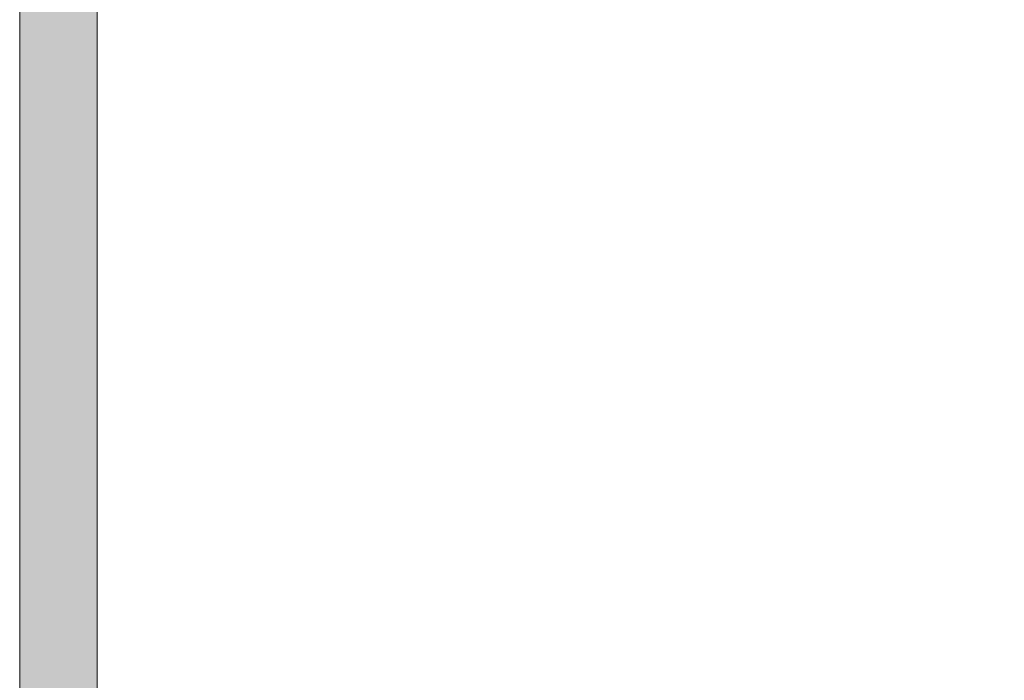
# Model space of a CAD drawing. Header units: metres. Extents: x 362935 to 596424, y 80601 to 172483.
# Tile 4 of 145: x 392203 to 394115, y 91840 to 93123. Entities that reach past the tile are written whole.
import ezdxf

# ---------------------------------------------------------------- set-up
doc = ezdxf.new("R2010")
doc.units = ezdxf.units.M
doc.layers.add('WALL 100', color=8, linetype='Continuous', lineweight=5)
doc.layers.add('WALLS', color=8, linetype='Continuous', lineweight=5)

msp = doc.modelspace()

# ---------------------------------------------------------------- hatches: boundary and pattern name
at = {"layer": 'WALL 100', "true_color": 0x636466}
h = msp.add_hatch(color=251, dxfattribs=at)
h.dxf.hatch_style = 1
h.paths.add_polyline_path([(396724.6, 88352.3), (396724.6, 87153), (396624.6, 87153), (396624.6, 88352.3)])
h.paths.add_polyline_path([(396572.8, 87153), (395973.8, 87153), (395973.8, 87053), (396572.8, 87053)])
h.paths.add_polyline_path([(392202.8, 96243.5), (392354, 96268.9), (392352.8, 86123.1), (392202.8, 86123.1)])
h.paths.add_polyline_path([(395292.6, 93152.3), (395292.6, 93252.3), (395780.7, 93252.4), (395780.7, 93152.4)])
h.paths.add_polyline_path([(395880.7, 93402.4), (395880.7, 89215.6), (395780.7, 89215.6), (395780.7, 93402.4)])
h.paths.add_polyline_path([(392353.7, 93152.3), (392353.7, 93252.3), (394292.6, 93252.4), (394292.6, 93152.4)])
h.paths.add_polyline_path([(396652.8, 94293.1), (396652.8, 95056.3), (395880.7, 94886.2), (395880.7, 94252.4), (395780.7, 94252.4), (395780.7, 94966.2), (396802.8, 95195.9), (396802.8, 94293.1)])
h.paths.add_polyline_path([(401879.3, 98490.6), (401725.3, 98447.5), (400752.9, 86122.7), (400903.4, 86122.7)])

# ---------------------------------------------------------------- linework, layer by layer
at = {"layer": 'WALLS', "elevation": 1343980.9}
msp.add_lwpolyline([(392202.8, 96243.5), (392354, 96268.9), (392352.8, 86123.1), (392202.8, 86123.1), (392202.8, 96243.5)], close=True, dxfattribs=at)

doc.saveas('drawing.dxf')
